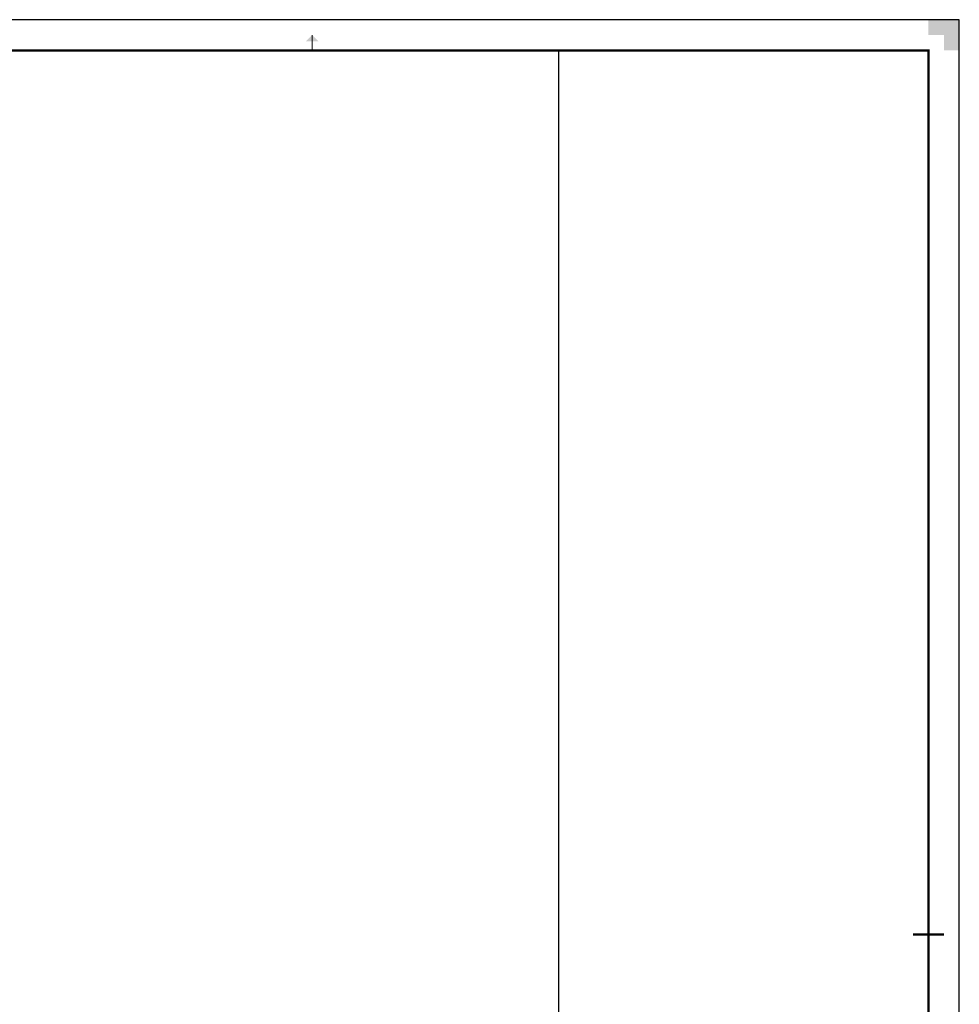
# Model space of a CAD drawing. Header units: metres. Extents: x 0 to 4289, y -45 to 594.
# Tile 11 of 11: x 536 to 841, y 274 to 594. Entities that reach past the tile are written whole.
import ezdxf

# ---------------------------------------------------------------- set-up
doc = ezdxf.new("R2010")
doc.units = ezdxf.units.M
doc.layers.add('G-ANNO-TTLB', color=1, linetype='Continuous')
for name, color, linetype, lineweight in [('X-XX-AL-TEKENBLAD-S', 7, 'Continuous', 25), ('X-XX-AL-TEKENBLAD_KADER-G', 7, 'Continuous', 25), ('X-XX-AL-TEKENBLAD_KADER_AFSNIJMARKERING-G', 7, 'Continuous', 25), ('X-XX-AL-TEKENBLAD_KADER_CENTERMARKERING-G', 7, 'Continuous', 25), ('X-XX-AL-TEKENBLAD_KADER_VOUWMERK-G', 7, 'Continuous', 18)]:
    doc.layers.add(name, color=color, linetype=linetype, lineweight=lineweight)

# ---------------------------------------------------------------- blocks, each defined once
blk = doc.blocks.new('SAL-TEKENBLAD_A1-SO')
at = {"layer": 'X-XX-AL-TEKENBLAD_KADER_AFSNIJMARKERING-G'}
blk.add_hatch(color=256, dxfattribs=at).paths.add_polyline_path([(841, 584), (841, 594), (831, 594), (831, 589), (836, 589), (836, 584)])
at = {"layer": 'X-XX-AL-TEKENBLAD_KADER_VOUWMERK-G'}
blk.add_hatch(color=256, dxfattribs=at).paths.add_polyline_path([(633, 587), (631, 589), (629, 587)])
at = {"layer": 'X-XX-AL-TEKENBLAD_KADER-G'}
for p, q in [((841, 594), (0, 594)), ((841, 0), (841, 594))]:
    blk.add_line(p, q, dxfattribs=at)
at = {"layer": 'X-XX-AL-TEKENBLAD_KADER-G', "const_width": 0.7, "flags": 128}
blk.add_lwpolyline([(20, 10), (831, 10), (831, 584), (20, 584)], close=True, dxfattribs=at)
at = {"layer": 'X-XX-AL-TEKENBLAD_KADER_CENTERMARKERING-G', "const_width": 0.7, "flags": 128}
blk.add_lwpolyline([(836, 297), (826, 297)], dxfattribs=at)
at = {"layer": 'X-XX-AL-TEKENBLAD_KADER_VOUWMERK-G', "flags": 128}
blk.add_lwpolyline([(631, 584), (631, 589)], dxfattribs=at)

msp = doc.modelspace()

# ---------------------------------------------------------------- linework, layer by layer
at = {"layer": 'G-ANNO-TTLB', "flags": 128}
msp.add_lwpolyline([(711, 10), (711, 584)], dxfattribs=at)

# ---------------------------------------------------------------- block references
at = {"layer": 'X-XX-AL-TEKENBLAD-S'}
msp.add_blockref('SAL-TEKENBLAD_A1-SO', (0, 0), dxfattribs=at)

doc.saveas('drawing.dxf')
